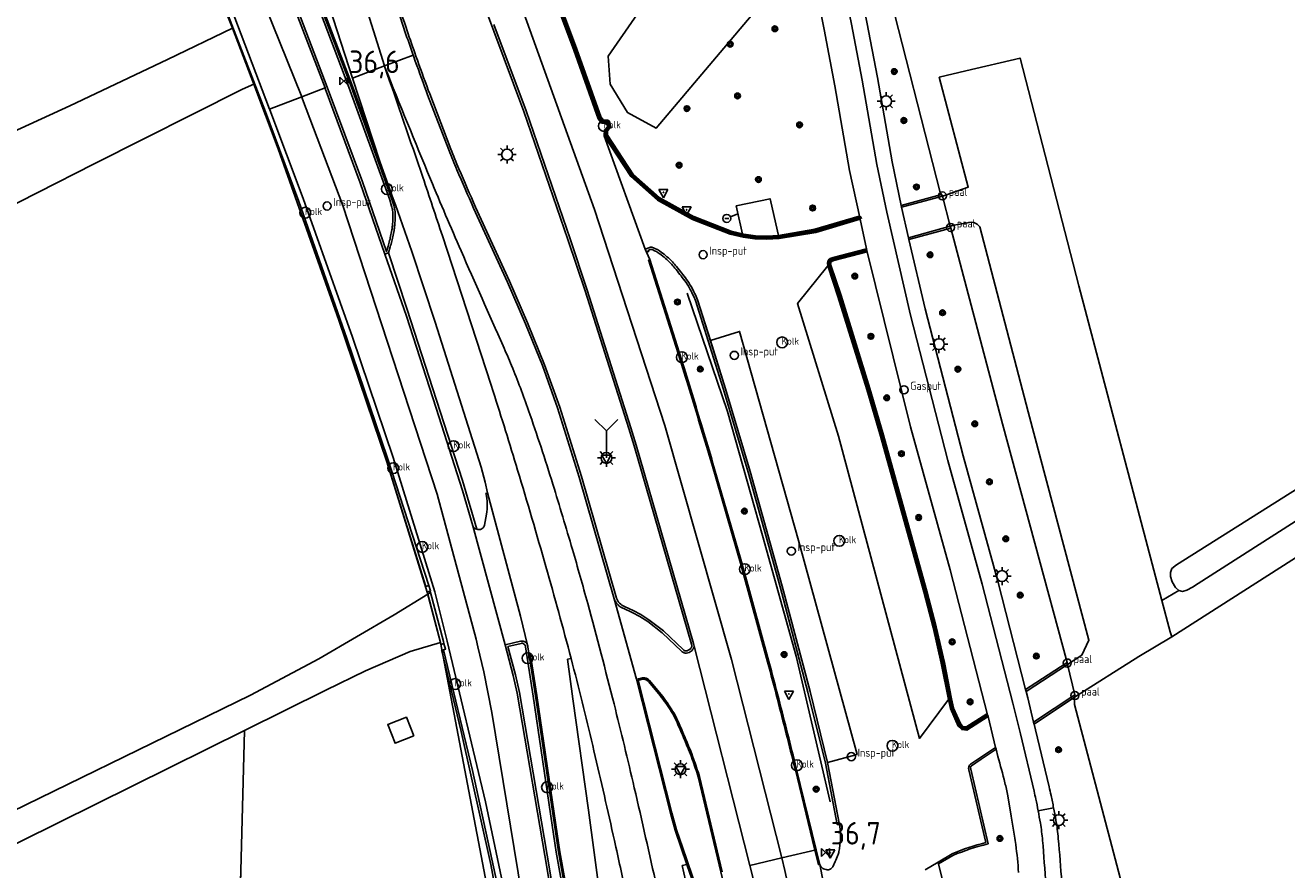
# Model space of a CAD drawing. Header units: metres. Extents: x 146197 to 147987, y 466000 to 467464.
# Tile 16 of 18: x 147715 to 147855, y 467226 to 467320. Entities that reach past the tile are written whole.
import ezdxf

# ---------------------------------------------------------------- set-up
doc = ezdxf.new("R2010")
doc.units = ezdxf.units.M
doc.header["$LTSCALE"] = 4
doc.layers.get('0').update_dxf_attribs({"linetype": 'CONTINUOUS'})
for name, color, linetype in [('G_BTD', 3, 'CONTINUOUS'), ('G_OTD', 32, 'CONTINUOUS'), ('G_OWG', 6, 'CONTINUOUS'), ('G_PND', 1, 'CONTINUOUS'), ('G_WGD', 7, 'CONTINUOUS'), ('G_WGI', 1, 'CONTINUOUS'), ('G_WTD', 5, 'CONTINUOUS'), ('LSHD', 3, 'CONTINUOUS'), ('LVGO', 3, 'CONTINUOUS'), ('LWGI', 7, 'CONTINUOUS'), ('PPALHM', 10, 'CONTINUOUS'), ('PVGO', 102, 'CONTINUOUS')]:
    doc.layers.add(name, color=color, linetype=linetype)
doc.layers.add('G_WGI_A1', color=1, linetype='CONTINUOUS', lineweight=70)
for name, color, linetype, true_color in [('PBRD', 7, 'CONTINUOUS', 0xbd2877), ('PPAL', 7, 'CONTINUOUS', 0xbd2877), ('PPUT', 7, 'CONTINUOUS', 0xbd2877)]:
    doc.layers.add(name, color=color, linetype=linetype, true_color=true_color)
doc.styles.add('ISO', font='ISO')
doc.linetypes.add('HAAG', pattern='A,0.25,-0.25,[151,BLOK.SHX,S=0.25,R=0,X=0,Y=0],-0.25,0.25', length=1)

# ---------------------------------------------------------------- blocks, each defined once
blk = doc.blocks.new('kolk')
at = {"color": 0}
blk.add_circle((0, 0), 0.6, dxfattribs=at)
at = {"color": 0, "linetype": 'Continuous', "style": 'ISO'}
blk.add_attdef('KOLK', (-0.04, -0.26), '', height=0.8, dxfattribs=at)
blk = doc.blocks.new('klok')
at = {"color": 0}
blk.add_circle((0, 0), 0.45, dxfattribs=at)
at = {"style": 'ISO'}
blk.add_attdef('KLOK', (0.7, 0), '', height=0.9, dxfattribs=at)
blk = doc.blocks.new('kilometerpaal')
at = {"color": 0}
for p, q in [((-0.44, 0.44), (0.44, -0.44)), ((-0.44, -0.44), (-0.44, 0.44)), ((0.44, 0.44), (-0.44, -0.44)), ((0.44, -0.44), (0.44, 0.44))]:
    blk.add_line(p, q, dxfattribs=at)
at = {"color": 0, "style": 'ISO'}
blk.add_attdef('KILOMETERPAAL', (0.59, 0.87), '', height=2.5, dxfattribs=at)
blk = doc.blocks.new('lichtmast')
at = {"color": 0}
for p, q in [((-0.6, 0), (-1, 0)), ((-0.71, 0.71), (-0.42, 0.42)), ((0, 0.6), (0, 1)), ((0.42, 0.42), (0.71, 0.71)), ((0.6, 0), (1, 0)), ((-0.42, -0.42), (-0.71, -0.71)), ((0, -0.6), (0, -1)), ((0.42, -0.42), (0.71, -0.71))]:
    blk.add_line(p, q, dxfattribs=at)
blk.add_circle((0, 0), 0.6, dxfattribs=at)
blk = doc.blocks.new('verkeersbord')
at = {"color": 0}
for p, q in [((0.5, 0.32), (-0.5, 0.32)), ((-0.5, 0.32), (0, -0.6)), ((0, -0.6), (0.5, 0.32))]:
    blk.add_line(p, q, dxfattribs=at)
blk = doc.blocks.new('wegwijzer')
at = {"color": 0}
for q in [(-0.424, 1.424), (0.424, 1.424), (0, 0)]:
    blk.add_line((0, 1), q, dxfattribs=at)
blk = doc.blocks.new('boom')
at = {"color": 0}
for radius in [0.315, 0.225, 0.135]:
    blk.add_circle((0, 0), radius, dxfattribs=at)
blk = doc.blocks.new('verkeersteller')
at = {"color": 0}
blk.add_circle((0, 0), 0.45, dxfattribs=at)
at = {"color": 0, "style": 'ISO'}
blk.add_attdef('VERKEERSTELLER', (0.7, 0), '', height=0.9, dxfattribs=at)
blk = doc.blocks.new('verkeersbord-pl')
at = {"linetype": 'Continuous'}
blk.add_circle((0, 0), 0.03, dxfattribs=at)
blk = doc.blocks.new('aanduidingsbord')
at = {"color": 0}
for p, q in [((-0.81, -0.33), (0, 0)), ((-1.45, -0.5), (-1.01, -0.5))]:
    blk.add_line(p, q, dxfattribs=at)
blk.add_circle((-1.23, -0.5), 0.45, dxfattribs=at)
blk = doc.blocks.new('afsl-gas')
at = {"color": 0}
blk.add_circle((0, 0), 0.45, dxfattribs=at)
at = {"color": 0, "style": 'ISO'}
blk.add_attdef('AFSL-GAS', (0.7, 0), '', height=0.9, dxfattribs=at)

msp = doc.modelspace()

# ---------------------------------------------------------------- linework, layer by layer
at = {"layer": 'G_BTD', "linetype": 'Continuous', "transparency": 33554687}
for points in [[(147810.855, 467324.123), (147816.728, 467301.154), (147816.876, 467300.925)], [(147817.901, 467297.21), (147823.627, 467275.544), (147830.799, 467249.098)], [(147841.294, 467255.98), (147843.169, 467257.066)]]:
    msp.add_lwpolyline(points, dxfattribs=at)
at = {"layer": 'G_OTD', "linetype": 'Continuous', "transparency": 33554687}
for points in [[(147717.965, 467368.166), (147718.089, 467367.879), (147718.396, 467368.016), (147718.671, 467367.401), (147718.387, 467367.274), (147728.65, 467343.419), (147737.145, 467322.458), (147738.33, 467319.323)], [(147760.081, 467257.62), (147755.509, 467271.713), (147751.003, 467284.986), (147745.659, 467300.137), (147741.963, 467310.089), (147737.191, 467322.507), (147730.563, 467339.222), (147722.682, 467358.032), (147718.34, 467368.237)], [(147841.294, 467255.98), (147832.084, 467290.792), (147825.586, 467316.016), (147819.576, 467314.601), (147816.639, 467313.909), (147819.839, 467301.732), (147817.453, 467300.874), (147816.989, 467300.748)], [(147740.672, 467313.124), (147743.37, 467305.984), (147750.095, 467287.019), (147755.428, 467271.333), (147759.758, 467257.519), (147760.081, 467257.62)], [(147817.851, 467297.403), (147818.233, 467297.509), (147820.217, 467297.853), (147820.475, 467297.822), (147820.835, 467297.65), (147821.114, 467297.335), (147826.477, 467276.866), (147833.211, 467251.577), (147832.442, 467249.929), (147830.85, 467248.892)], [(147842.415, 467251.936), (147880.98, 467276.564)], [(147760.081, 467257.62), (147760.269, 467257.017), (147759.892, 467256.9), (147759.956, 467256.66)], [(147841.294, 467255.98), (147842.212, 467252.51), (147842.415, 467251.936)], [(147842.415, 467251.936), (147838.758, 467249.756), (147831.636, 467245.255)], [(147761.713, 467250.517), (147761.928, 467250.579), (147761.748, 467251.202)], [(147831.621, 467244.432), (147831.636, 467245.255)], [(147831.641, 467245.51), (147831.636, 467245.255)], [(147841.876, 467205.512), (147831.621, 467244.432)], [(147739.661, 467241.581), (147738.783, 467207.701), (147737.328, 467159.037), (147706.901, 467143.829), (147692.191, 467136.452), (147667.213, 467123.954), (147649.136, 467115), (147626.585, 467103.695), (147608.963, 467094.625)]]:
    msp.add_lwpolyline(points, dxfattribs=at)
at = {"layer": 'G_OWG', "linetype": 'Continuous', "transparency": 33554687}
for points in [[(147795.858, 467329.012), (147797.414, 467322.657), (147785.258, 467308.255), (147782.078, 467309.99), (147780.166, 467313.152), (147779.937, 467316.242), (147786.466, 467325.644), (147785.887, 467327.246), (147790.547, 467337.248), (147793.366, 467339.607), (147795.713, 467338.89), (147795.858, 467329.012)], [(147794.911, 467296.187), (147794.132, 467299.652), (147797.89, 467300.444), (147798.883, 467296.049)], [(147755.214, 467294.305), (147755.592, 467294.45)], [(147759.956, 467256.66), (147760.272, 467256.853), (147761.711, 467251.406)], [(147761.363, 467251.305), (147761.415, 467251.106), (147761.748, 467251.202)], [(147774.327, 467167.703), (147774.114, 467167.596), (147774.292, 467173.534), (147773.768, 467181.116), (147772.406, 467194.447), (147770.044, 467210.016), (147766.952, 467226.744), (147763.65, 467241.443), (147761.511, 467250.391), (147761.496, 467250.454), (147761.713, 467250.517)], [(147761.748, 467251.202), (147761.711, 467251.406)], [(147774.327, 467167.703), (147774.583, 467171.823), (147774.4, 467177.149), (147772.344, 467196.886), (147770.178, 467210.342), (147768.299, 467221.569), (147764.899, 467237.148), (147761.713, 467250.517)]]:
    msp.add_lwpolyline(points, dxfattribs=at)
at = {"layer": 'G_PND', "linetype": 'Continuous', "transparency": 33554687}
msp.add_lwpolyline([(147758.405, 467240.967), (147757.599, 467243.042), (147755.524, 467242.236), (147756.33, 467240.161), (147758.405, 467240.967)], dxfattribs=at)
at = {"layer": 'G_WGD', "linetype": 'Continuous', "transparency": 33554687}
for points in [[(147755.163, 467315.153), (147747.589, 467339.275), (147743.199, 467350.539), (147736.21, 467366.519), (147717.818, 467407.791)], [(147718.72, 467368.399), (147723.338, 467358.379), (147731.012, 467339.712), (147737.763, 467322.677), (147742.438, 467310.358)], [(147748.58, 467312.719), (147743.842, 467325.142), (147736.348, 467343.299), (147730.386, 467356.958), (147726.455, 467365.951)], [(147745.996, 467311.726), (147740.344, 467325.753), (147735.126, 467338.443), (147730.53, 467350.291), (147729.901, 467351.168), (147727.924, 467355.215)], [(147738.795, 467351.256), (147739.602, 467349.221), (147746.957, 467328.19), (147751.631, 467313.816)], [(147736.405, 467350.209), (147739.914, 467341.987), (147742.589, 467335.542), (147747.184, 467324.083), (147747.897, 467322.237), (147751.17, 467313.641), (147751.461, 467312.878), (147755.994, 467300.401)], [(147807.821, 467298.369), (147806.691, 467303.59), (147805.064, 467312.941), (147803.877, 467319.193), (147802.074, 467328.178), (147801.64, 467330.022)], [(147805.031, 467328.9), (147806.9, 467319.764), (147808.09, 467313.587), (147809.723, 467304.237), (147810.817, 467298.963), (147813.435, 467287.545), (147817.601, 467271.473), (147821.379, 467257.782), (147824.788, 467244.605), (147825.645, 467241.189), (147827.144, 467234.865)], [(147806.745, 467329.293), (147808.614, 467319.998), (147809.785, 467313.861), (147811.426, 467304.522), (147812.41, 467299.714)], [(147779.519, 467307.425), (147779.538, 467308.08), (147779.886, 467308.458), (147779.793, 467308.803), (147779.223, 467308.826), (147778.848, 467309.296), (147776.137, 467316.907), (147774.097, 467322.319)], [(147799.181, 467227.454), (147793.618, 467249.43), (147786.245, 467275.351), (147778.448, 467299.265), (147770.619, 467321.003)], [(147738.33, 467319.323), (147731.115, 467315.852), (147720.315, 467310.723), (147710.356, 467306.202)], [(147738.33, 467319.323), (147740.672, 467313.124)], [(147789.411, 467251.2), (147783.066, 467273.172), (147782.472, 467275.077), (147777.625, 467290.315), (147775.723, 467296.004), (147770.845, 467310.202), (147767.276, 467319.737)], [(147755.163, 467315.153), (147758.342, 467316.356)], [(147758.342, 467316.356), (147758.409, 467316.166)], [(147751.631, 467313.816), (147755.163, 467315.153)], [(147755.205, 467315.018), (147755.163, 467315.153)], [(147740.672, 467313.124), (147739.442, 467312.576), (147722.98, 467304.307), (147710.489, 467297.965)], [(147755.994, 467300.401), (147754.632, 467304.589), (147751.631, 467313.816)], [(147745.996, 467311.726), (147742.438, 467310.358)], [(147748.58, 467312.719), (147745.996, 467311.726)], [(147745.996, 467311.726), (147746.091, 467311.489), (147750.556, 467299.692), (147761.002, 467267.752), (147765.329, 467251.699), (147765.498, 467250.817), (147766.173, 467248.056), (147767.076, 467243.569), (147770.799, 467220.872)], [(147755.214, 467294.305), (147752.476, 467302.222), (147748.599, 467312.668), (147748.58, 467312.719)], [(147759.78, 467312.393), (147759.939, 467311.972), (147762.299, 467305.85)], [(147742.438, 467310.358), (147742.46, 467310.3), (147746.148, 467300.489), (147751.607, 467285.135), (147756.122, 467271.807), (147760.736, 467256.927), (147762.126, 467251.45), (147766.356, 467233.685), (147768.857, 467221.747), (147769.085, 467220.475)], [(147779.519, 467307.425), (147784.051, 467294.882)], [(147779.519, 467307.425), (147782.473, 467302.897)], [(147782.473, 467302.897), (147785.412, 467300.295)], [(147756.198, 467299.687), (147755.994, 467300.401)], [(147812.45, 467299.518), (147816.989, 467300.748)], [(147817.851, 467297.403), (147816.989, 467300.748)], [(147756.198, 467299.687), (147756.372, 467299.765), (147758.191, 467294.595), (147760.778, 467286.797), (147765.878, 467270.728), (147766.306, 467269.073), (147766.563, 467267.868)], [(147765.036, 467299.416), (147768.784, 467291.207), (147770.789, 467286.601), (147772.66, 467281.98), (147774.342, 467277.291), (147776.737, 467269.616), (147780.626, 467256.153)], [(147785.412, 467300.295), (147789.308, 467298.147)], [(147812.41, 467299.714), (147812.45, 467299.518)], [(147812.45, 467299.518), (147813.228, 467296.122)], [(147756.34, 467298.111), (147756.344, 467298.279), (147756.34, 467298.895)], [(147789.308, 467298.147), (147793.47, 467296.518)], [(147802.941, 467296.724), (147807.863, 467298.173)], [(147807.863, 467298.173), (147807.821, 467298.369)], [(147807.863, 467298.173), (147808.56, 467294.909)], [(147756.055, 467296.068), (147756.226, 467296.948), (147756.25, 467297.097)], [(147761.575, 467296.348), (147766.945, 467279.918), (147767.208, 467279.105)], [(147794.911, 467296.187), (147793.47, 467296.518)], [(147794.911, 467296.187), (147796.207, 467296.006), (147797.488, 467295.964), (147798.883, 467296.049)], [(147798.883, 467296.049), (147802.941, 467296.724)], [(147817.851, 467297.403), (147813.228, 467296.122)], [(147755.592, 467294.45), (147755.793, 467295.136)], [(147784.051, 467294.882), (147784.439, 467295.026)], [(147784.051, 467294.882), (147784.201, 467294.536)], [(147784.792, 467295.078), (147784.861, 467295.057), (147784.981, 467295.014)], [(147808.56, 467294.909), (147804.864, 467293.943)], [(147808.56, 467294.909), (147808.608, 467294.715)], [(147813.273, 467295.927), (147813.228, 467296.122)], [(147826.202, 467246.103), (147823.128, 467258.122), (147819.286, 467271.98), (147815.06, 467288.243), (147813.273, 467295.927)], [(147764.958, 467264.214), (147763.817, 467268.161), (147760.897, 467277.267), (147757.589, 467287.438), (147755.214, 467294.305)], [(147755.592, 467294.45), (147757.632, 467288.307), (147763.802, 467269.262), (147765.407, 467263.863)], [(147788.064, 467282.662), (147784.558, 467293.739), (147784.201, 467294.536)], [(147804.864, 467293.943), (147804.555, 467293.842), (147804.333, 467293.635), (147804.24, 467293.303), (147804.278, 467293.023)], [(147821.997, 467243.31), (147817.827, 467259.367), (147813.437, 467275.199), (147808.608, 467294.715)], [(147804.278, 467293.023), (147800.944, 467288.843), (147805.483, 467274.155), (147814.461, 467240.69), (147817.643, 467245.017)], [(147804.278, 467293.023), (147805.414, 467289.621), (147808.606, 467279.346), (147810.044, 467274.42), (147814.924, 467256.906), (147815.951, 467252.971), (147816.858, 467249.007), (147817.643, 467245.017)], [(147791.275, 467284.757), (147789.858, 467289.268)], [(147804.265, 467238.023), (147807.536, 467238.91), (147801.038, 467262.599), (147794.513, 467285.764), (147791.275, 467284.757)], [(147792.958, 467279.398), (147791.275, 467284.757)], [(147804.265, 467238.023), (147802.326, 467245.893), (147799.237, 467257.556), (147795.691, 467270.239), (147792.958, 467279.398)], [(147797.753, 467249.219), (147794.99, 467259.339), (147794.921, 467259.587), (147794.841, 467259.866), (147791.564, 467271.143)], [(147766.563, 467267.868), (147766.389, 467267.817)], [(147771.024, 467251.017), (147770.246, 467254.219), (147766.563, 467267.868)], [(147766.478, 467265.509), (147766.251, 467264.287)], [(147768.53, 467251.068), (147764.958, 467264.214)], [(147759.956, 467256.66), (147756.239, 467254.389), (147747.889, 467249.515), (147740.32, 467245.497), (147707.607, 467229.546)], [(147761.363, 467251.305), (147759.956, 467256.66)], [(147780.626, 467256.153), (147783.094, 467247.243)], [(147781.678, 467255.069), (147782.596, 467254.626), (147783.453, 467254.18), (147784.328, 467253.623), (147785.919, 467252.398), (147788.074, 467250.343)], [(147768.53, 467251.068), (147770.234, 467251.448)], [(147739.661, 467241.581), (147748.675, 467246.047), (147753.048, 467248.169), (147758.021, 467250.332), (147761.363, 467251.305)], [(147773.926, 467221.597), (147773.221, 467225.984), (147769.862, 467245.718), (147769.44, 467247.673), (147768.53, 467251.068)], [(147775.541, 467221.972), (147774.429, 467228.121), (147773.993, 467231.112), (147771.891, 467245.412), (147771.199, 467249.907), (147771.055, 467250.843)], [(147789.467, 467250.89), (147795.64, 467226.633)], [(147775.838, 467249.551), (147775.444, 467249.479)], [(147779.117, 467222.801), (147777.77, 467232.763), (147776.02, 467245.064), (147775.444, 467249.479)], [(147775.838, 467249.551), (147776.002, 467248.926)], [(147830.85, 467248.892), (147826.254, 467245.899)], [(147830.85, 467248.892), (147831.641, 467245.51)], [(147783.446, 467247.333), (147783.094, 467247.243)], [(147783.094, 467247.243), (147786.861, 467232.432), (147787.39, 467230.518), (147788.033, 467228.588), (147788.664, 467226.747)], [(147785.826, 467245.549), (147784.53, 467247.099)], [(147826.254, 467245.899), (147826.202, 467246.103)], [(147827.093, 467242.499), (147826.437, 467245.185), (147826.254, 467245.899)], [(147817.643, 467245.017), (147817.892, 467243.992)], [(147827.093, 467242.499), (147831.641, 467245.51)], [(147817.892, 467243.992), (147818.745, 467242.067)], [(147818.745, 467242.067), (147819.131, 467241.673), (147819.693, 467241.611), (147822.05, 467243.106)], [(147822.05, 467243.106), (147821.997, 467243.31)], [(147822.875, 467239.693), (147822.05, 467243.106)], [(147827.093, 467242.499), (147827.147, 467242.278)], [(147828.808, 467235.344), (147827.301, 467241.648), (147827.147, 467242.278)], [(147739.661, 467241.581), (147714.899, 467229.312), (147712.449, 467228.132)], [(147820.1, 467237.839), (147822.875, 467239.693)], [(147822.875, 467239.693), (147822.926, 467239.487)], [(147822.926, 467239.487), (147823.127, 467238.674)], [(147805.582, 467231.124), (147804.265, 467238.023)], [(147792.594, 467225.927), (147790.066, 467236.49)], [(147803.01, 467228.342), (147800.796, 467237.41)], [(147821.797, 467229.165), (147819.929, 467237.22)], [(147824.219, 467234.325), (147824.604, 467232.093)], [(147824.604, 467232.093), (147824.98, 467229.86)], [(147827.595, 467232.66), (147829.308, 467232.998)], [(147799.181, 467227.454), (147803.01, 467228.342)], [(147803.401, 467226.74), (147803.01, 467228.342)], [(147816.51, 467227.006), (147818.058, 467227.926)], [(147788.664, 467226.747), (147788.153, 467226.603)], [(147788.517, 467224.982), (147788.153, 467226.603)], [(147788.664, 467226.747), (147789.213, 467225.143)], [(147795.64, 467226.633), (147799.181, 467227.454)], [(147795.64, 467226.633), (147796.049, 467225.023), (147800.966, 467201.743), (147802.832, 467191.247)], [(147808.055, 467182.165), (147804.904, 467200.943), (147799.529, 467226.08), (147799.181, 467227.454)], [(147811.63, 467184.766), (147803.401, 467226.74)], [(147805.1, 467227.054), (147804.827, 467226.467)], [(147815.063, 467226.146), (147816.51, 467227.006)], [(147816.51, 467227.006), (147816.559, 467226.802)], [(147817.129, 467224.397), (147816.559, 467226.802)]]:
    msp.add_lwpolyline(points, dxfattribs=at)
for points in [[(147756.232, 467322.667, 0.0045671), (147757.435, 467318.98)], [(147757.435, 467318.98, 0.0041263), (147758.342, 467316.356)], [(147758.409, 467316.166, 0.0030008), (147759.78, 467312.393)], [(147755.205, 467315.018, -0.001719), (147759.404, 467302.845)], [(147760.265, 467302.612, -0.0032154), (147755.205, 467315.018)], [(147762.299, 467305.85, 0.0083151), (147763.189, 467303.656)], [(147763.189, 467303.656, 0.0044572), (147765.036, 467299.416)], [(147759.404, 467302.845, -0.0032315), (147761.575, 467296.348)], [(147763.654, 467294.674, -0.0050056), (147760.265, 467302.612)], [(147756.313, 467299.18, 0.0219111), (147756.198, 467299.687)], [(147756.34, 467298.895, 0.0385826), (147756.313, 467299.18)], [(147756.3, 467297.533, 0.0068874), (147756.34, 467298.111)], [(147756.25, 467297.097, 0.0090552), (147756.3, 467297.533)], [(147755.793, 467295.136, 0.0095379), (147755.977, 467295.741)], [(147755.977, 467295.741, 0.018051), (147756.055, 467296.068)], [(147784.439, 467295.026, -0.0737875), (147784.636, 467295.087)], [(147784.636, 467295.087, -0.0973479), (147784.792, 467295.078)], [(147784.981, 467295.014, -0.0689165), (147785.821, 467294.552)], [(147768.301, 467284.165, -0.0014219), (147763.654, 467294.674)], [(147785.821, 467294.552, -0.0397622), (147787.061, 467293.461)], [(147787.061, 467293.461, -0.0228002), (147787.529, 467292.932)], [(147787.529, 467292.932, -0.0088746), (147788.635, 467291.514)], [(147788.635, 467291.514, -0.0370436), (147789.169, 467290.683)], [(147789.169, 467290.683, -0.0230545), (147789.858, 467289.268)], [(147768.301, 467284.165, -0.0071144), (147769.24, 467281.977)], [(147790.408, 467275.031, 0.0015473), (147788.064, 467282.662)], [(147771.131, 467277.004, 0.01401), (147769.24, 467281.977)], [(147767.208, 467279.105, -0.004438), (147769.914, 467270.403)], [(147773.817, 467268.837, 0.0086459), (147771.131, 467277.004)], [(147791.564, 467271.143, 0.0031168), (147790.408, 467275.031)], [(147769.914, 467270.403, -0.0036392), (147773.051, 467259.72)], [(147775.991, 467261.617, 0.0039381), (147773.817, 467268.837)], [(147766.389, 467267.817, -0.1044647), (147766.478, 467265.509)], [(147764.958, 467264.214, 0.2859305), (147765.407, 467263.863)], [(147766.111, 467264.032, -0.0559927), (147765.977, 467263.928)], [(147766.188, 467264.133, -0.0772557), (147766.111, 467264.032)], [(147766.251, 467264.287, -0.0571894), (147766.188, 467264.133)], [(147765.632, 467263.814, -0.0804915), (147765.407, 467263.863)], [(147765.803, 467263.841, -0.1075629), (147765.632, 467263.814)], [(147765.977, 467263.928, -0.0459831), (147765.803, 467263.841)], [(147777.68, 467255.628, 0.0047908), (147775.991, 467261.617)], [(147773.051, 467259.72, -0.0054671), (147775.838, 467249.551)], [(147780.626, 467256.153, 0.0527435), (147780.795, 467255.792)], [(147780.795, 467255.792, 0.0536678), (147781.042, 467255.479)], [(147780.598, 467244.507, 0.0043609), (147777.68, 467255.628)], [(147781.042, 467255.479, 0.0557517), (147781.338, 467255.239)], [(147781.338, 467255.239, 0.0541179), (147781.678, 467255.069)], [(147770.418, 467251.479, 0.0704829), (147770.234, 467251.448)], [(147770.546, 467251.457, 0.0936685), (147770.418, 467251.479)], [(147770.697, 467251.389, 0.0294635), (147770.546, 467251.457)], [(147770.784, 467251.333, 0.0482023), (147770.697, 467251.389)], [(147770.864, 467251.259, 0.0394124), (147770.784, 467251.333)], [(147770.971, 467251.126, 0.0247102), (147770.864, 467251.259)], [(147771.024, 467251.017, 0.0996603), (147770.971, 467251.126)], [(147771.055, 467250.843, 0.0632583), (147771.024, 467251.017)], [(147788.074, 467250.343, 0.0947864), (147788.362, 467250.158)], [(147788.362, 467250.158, 0.1322819), (147788.611, 467250.131)], [(147788.611, 467250.131, 0.0567443), (147788.912, 467250.214)], [(147788.912, 467250.214, 0.0673343), (147789.13, 467250.341)], [(147789.13, 467250.341, 0.0497756), (147789.274, 467250.479)], [(147789.274, 467250.479, 0.0452608), (147789.402, 467250.659)], [(147789.402, 467250.659, 0.1264905), (147789.467, 467250.89)], [(147789.467, 467250.89, 0.0971022), (147789.411, 467251.2)], [(147776.002, 467248.926, -0.0065099), (147778.378, 467239.306)], [(147798.848, 467245.09, 0.0036942), (147797.753, 467249.219)], [(147784.53, 467247.099, 0.3212005), (147783.446, 467247.333)], [(147782.846, 467235.225, 0.0052362), (147780.598, 467244.507)], [(147787.094, 467243.727, 0.0207415), (147785.826, 467245.549)], [(147800.796, 467237.41, 0.001961), (147798.848, 467245.09)], [(147787.646, 467242.692, 0.0385136), (147787.094, 467243.727)], [(147788.307, 467241.16, 0.0021258), (147787.646, 467242.692)], [(147788.988, 467239.538, 0.0020125), (147788.307, 467241.16)], [(147778.378, 467239.306, -0.002397), (147780.645, 467229.371)], [(147788.988, 467239.538, -0.0137589), (147789.409, 467238.442)], [(147790.066, 467236.49, 0.007522), (147789.409, 467238.442)], [(147819.929, 467237.22, -0.3681977), (147820.1, 467237.839)], [(147823.127, 467238.674, -0.0091569), (147823.908, 467235.789)], [(147785.335, 467224.243, 0.0021566), (147782.846, 467235.225)], [(147823.908, 467235.789, -0.0182017), (147824.219, 467234.325)], [(147827.144, 467234.865, -0.003252), (147827.333, 467233.983)], [(147829.024, 467234.375, 0.0041517), (147828.808, 467235.344)], [(147827.333, 467233.983, -0.0048653), (147827.595, 467232.66)], [(147829.308, 467232.998, 0.0044265), (147829.024, 467234.375)], [(147827.595, 467232.66, -0.005304), (147827.838, 467231.316)], [(147829.56, 467231.65, 0.0045687), (147829.308, 467232.998)], [(147805.582, 467231.124, -0.0257022), (147805.701, 467230.176)], [(147827.838, 467231.316, -0.0219432), (147828.08, 467229.398)], [(147829.828, 467229.6, 0.0230214), (147829.56, 467231.65)], [(147780.645, 467229.371, -0.0011144), (147781.949, 467223.458)], [(147805.695, 467229.572, -0.0084189), (147805.608, 467228.776)], [(147805.701, 467230.176, -0.0397985), (147805.695, 467229.572)], [(147818.058, 467227.926, -0.0330783), (147821.797, 467229.165)], [(147825.114, 467228.943, 0.0098975), (147824.98, 467229.86)], [(147828.08, 467229.398, -0.0020228), (147828.462, 467224.484)], [(147830.217, 467224.779, 0.0018714), (147829.828, 467229.6)], [(147805.404, 467227.75, -0.026989), (147805.1, 467227.054)], [(147805.516, 467228.162, -0.0476613), (147805.404, 467227.75)], [(147805.608, 467228.776, -0.0109902), (147805.516, 467228.162)], [(147825.426, 467225.828, 0.0128091), (147825.114, 467228.943)], [(147803.573, 467226.438, -0.09211), (147803.401, 467226.74)], [(147803.808, 467226.258, -0.1075088), (147803.573, 467226.438)], [(147804.827, 467226.467, -0.0927686), (147804.604, 467226.247)], [(147804.097, 467226.166, -0.0655611), (147803.808, 467226.258)], [(147804.097, 467226.166, 0.0714615), (147804.365, 467226.159)], [(147804.604, 467226.247, -0.1153807), (147804.365, 467226.159)]]:
    msp.add_lwpolyline(points, format="xyb", dxfattribs=at)
at = {"layer": 'G_WGI', "linetype": 'Continuous', "transparency": 33554687}
for points in [[(147739.463, 467384.951), (147747.677, 467366.643), (147751.287, 467358.406), (147755.677, 467348.299), (147758.717, 467340.909), (147762.087, 467332.563), (147763.945, 467327.924), (147770.61, 467310.118), (147775.486, 467295.924), (147777.387, 467290.237), (147782.234, 467275.002), (147782.827, 467273.1), (147789.174, 467251.118)], [(147755.554, 467295.21), (147755.376, 467294.602), (147752.711, 467302.306), (147748.814, 467312.807), (147744.074, 467325.234), (147736.578, 467343.397), (147730.615, 467357.058), (147726.667, 467366.091)], [(147729.083, 467365.706), (147729.383, 467365.086), (147731.228, 467361.257), (147736.175, 467350.111), (147739.684, 467341.89), (147742.358, 467335.448), (147746.951, 467323.991), (147747.664, 467322.147), (147751.227, 467312.791), (147755.756, 467300.324), (147755.957, 467299.62)], [(147762.532, 467305.94), (147760.172, 467312.061), (147760.014, 467312.48)], [(147812.41, 467299.714), (147815.676, 467300.6), (147816.876, 467300.925)], [(147816.989, 467300.748), (147816.876, 467300.925)], [(147780.865, 467256.228), (147776.976, 467269.688), (147774.579, 467277.37), (147772.894, 467282.069), (147771.02, 467286.698), (147769.012, 467291.309), (147765.264, 467299.519)], [(147756.09, 467298.891), (147756.094, 467298.279), (147756.09, 467298.124)], [(147756.002, 467297.131), (147755.98, 467296.995), (147755.81, 467296.117)], [(147817.901, 467297.21), (147813.273, 467295.927)], [(147817.851, 467297.403), (147817.901, 467297.21)], [(147784.201, 467294.536), (147784.422, 467294.604), (147784.366, 467294.733), (147784.541, 467294.798)], [(147784.728, 467294.836), (147784.781, 467294.82), (147784.892, 467294.78)], [(147805.582, 467231.124), (147805.324, 467231.144), (147804.021, 467237.97), (147802.084, 467245.831), (147798.996, 467257.49), (147795.451, 467270.17), (147792.719, 467279.325), (147791.838, 467282.129), (147789.623, 467289.181)], [(147792.958, 467279.398), (147789.858, 467289.268)], [(147788.247, 467250.524), (147786.082, 467252.588), (147784.472, 467253.828), (147783.578, 467254.397), (147782.708, 467254.85), (147781.776, 467255.299)], [(147782.752, 467168.01), (147779.591, 467187.55), (147776.313, 467208.315), (147773.468, 467226.025), (147770.108, 467245.765), (147769.683, 467247.732), (147768.839, 467250.881), (147770.3, 467251.207)], [(147770.582, 467251.167), (147770.63, 467251.136), (147770.678, 467251.091)], [(147770.806, 467250.818), (147771.644, 467245.375), (147773.746, 467231.076), (147774.182, 467228.081), (147775.695, 467219.714), (147778.454, 467207.001), (147779.772, 467200.668), (147780.928, 467194.773), (147782.926, 467184.473), (147783.468, 467181.511), (147784.872, 467173.65), (147785.262, 467171.076), (147785.413, 467170.232)], [(147830.799, 467249.098), (147827.33, 467246.838), (147826.202, 467246.103)], [(147830.799, 467249.098), (147830.85, 467248.892)], [(147801.239, 467178.737), (147800.438, 467182.329), (147797.27, 467199.049), (147796.319, 467203.977), (147795.861, 467205.923), (147795.29, 467207.868), (147788.175, 467228.636), (147787.534, 467230.562), (147787.006, 467232.47), (147783.276, 467247.135), (147783.495, 467247.191)], [(147784.417, 467247), (147785.709, 467245.456)], [(147827.147, 467242.278), (147831.636, 467245.255)], [(147822.926, 467239.487), (147821.284, 467238.389), (147820.212, 467237.673)], [(147804.836, 467180.824), (147804.526, 467182.647), (147803.661, 467187.297), (147803.207, 467189.278), (147802.688, 467191.204), (147800.528, 467197.876), (147797.728, 467206.394), (147795.592, 467213.093), (147795.031, 467215.004), (147794.589, 467216.95), (147789.921, 467236.45)], [(147822.036, 467229.02), (147820.118, 467237.288)], [(147816.559, 467226.802), (147818.148, 467227.746)]]:
    msp.add_lwpolyline(points, dxfattribs=at)
for points in [[(147757.672, 467319.06, -0.0045781), (147756.47, 467322.742)], [(147758.645, 467316.249, -0.0042643), (147757.672, 467319.06)], [(147760.014, 467312.48, -0.0031323), (147758.645, 467316.249)], [(147763.419, 467303.753, -0.0082568), (147762.532, 467305.94)], [(147765.264, 467299.519, -0.0042903), (147763.419, 467303.753)], [(147755.957, 467299.62, -0.0217934), (147756.067, 467299.136)], [(147756.067, 467299.136, -0.0383237), (147756.09, 467298.891)], [(147756.09, 467298.124, -0.010862), (147756.05, 467297.555)], [(147756.05, 467297.555, -0.0139719), (147756.002, 467297.131)], [(147755.736, 467295.809, -0.0114923), (147755.554, 467295.21)], [(147755.81, 467296.117, -0.0198924), (147755.736, 467295.809)], [(147784.541, 467294.798, -0.0803008), (147784.673, 467294.839)], [(147784.673, 467294.839, -0.1231056), (147784.728, 467294.836)], [(147784.892, 467294.78, -0.0699043), (147785.671, 467294.351)], [(147785.671, 467294.351, -0.0405162), (147786.881, 467293.287)], [(147786.881, 467293.287, -0.0225689), (147787.335, 467292.775)], [(147787.335, 467292.775, -0.0087713), (147788.435, 467291.364)], [(147788.435, 467291.364, -0.0363783), (147788.95, 467290.564)], [(147788.95, 467290.564, -0.0224222), (147789.623, 467289.181)], [(147781.776, 467255.299, -0.22722), (147780.865, 467256.228)], [(147770.3, 467251.207, -0.0689589), (147770.425, 467251.229)], [(147770.425, 467251.229, -0.1101843), (147770.457, 467251.223)], [(147770.457, 467251.223, -0.0310664), (147770.582, 467251.167)], [(147770.678, 467251.091, -0.0282349), (147770.768, 467250.98)], [(147770.768, 467250.98, -0.0722701), (147770.785, 467250.946)], [(147770.785, 467250.946, -0.058274), (147770.806, 467250.818)], [(147788.454, 467250.391, -0.0979308), (147788.247, 467250.524)], [(147788.572, 467250.378, -0.1313), (147788.454, 467250.391)], [(147788.818, 467250.446, -0.0570464), (147788.572, 467250.378)], [(147788.975, 467250.537, -0.070303), (147788.818, 467250.446)], [(147789.084, 467250.642, -0.0474743), (147788.975, 467250.537)], [(147789.186, 467250.786, -0.0474019), (147789.084, 467250.642)], [(147789.174, 467251.118, -0.1052903), (147789.217, 467250.895)], [(147789.217, 467250.895, -0.1345737), (147789.186, 467250.786)], [(147783.495, 467247.191, -0.3238782), (147784.417, 467247)], [(147785.709, 467245.456, -0.0200323), (147786.968, 467243.647)], [(147786.968, 467243.647, -0.0384099), (147787.509, 467242.632)], [(147787.509, 467242.632, -0.0019658), (147788.169, 467241.101)], [(147788.169, 467241.101, -0.0022677), (147788.849, 467239.481)], [(147788.849, 467239.481, -0.0137274), (147789.267, 467238.392)], [(147789.267, 467238.392, -0.0077208), (147789.921, 467236.45)], [(147820.118, 467237.288, -0.3849347), (147820.212, 467237.673)], [(147818.148, 467227.746, -0.0347764), (147822.036, 467229.02)]]:
    msp.add_lwpolyline(points, format="xyb", dxfattribs=at)
at = {"layer": 'G_WGI_A1', "linetype": 'Continuous', "lineweight": 70, "transparency": 33554687}
for points in [[(147776.325, 467316.976), (147774.284, 467322.389), (147774.273, 467322.419), (147769.537, 467334.789)], [(147789.393, 467298.328), (147785.528, 467300.459), (147782.626, 467303.029), (147779.721, 467307.482), (147779.736, 467308), (147780.108, 467308.404), (147779.948, 467308.997), (147779.322, 467309.022), (147779.025, 467309.395), (147776.325, 467316.976)], [(147807.863, 467298.173), (147807.807, 467298.365), (147802.896, 467296.919), (147798.861, 467296.248), (147797.485, 467296.164), (147796.224, 467296.206), (147794.947, 467296.384), (147793.529, 467296.71), (147789.393, 467298.328)], [(147821.997, 467243.31), (147819.645, 467241.817), (147819.224, 467241.864), (147818.913, 467242.181), (147818.082, 467244.057), (147817.839, 467245.056), (147817.054, 467249.049), (147816.145, 467253.019), (147815.117, 467256.958), (147810.236, 467274.475), (147808.798, 467279.404), (147805.604, 467289.682), (147804.474, 467293.068), (147804.444, 467293.289), (147804.51, 467293.527), (147804.659, 467293.666), (147804.92, 467293.751), (147808.608, 467294.715)]]:
    msp.add_lwpolyline(points, dxfattribs=at)
at = {"layer": 'G_WTD', "linetype": 'Continuous', "transparency": 33554687}
for points in [[(147843.169, 467257.066), (147842.801, 467257.385), (147842.437, 467258.04), (147842.242, 467258.63), (147842.239, 467259.075), (147842.405, 467259.507), (147842.904, 467259.903), (147876.621, 467281.128), (147877.315, 467281.522), (147877.789, 467281.655), (147877.807, 467281.649)], [(147878.88, 467279.895), (147878.818, 467279.62), (147878.481, 467279.096), (147877.286, 467278.24), (147845.336, 467257.856), (147844.699, 467257.436), (147844.077, 467257.101), (147843.57, 467256.976), (147843.169, 467257.066)]]:
    msp.add_lwpolyline(points, dxfattribs=at)
at = {"layer": 'LSHD', "linetype": 'Continuous', "lineweight": -3, "transparency": 33554687}
for points in [[(147701.666, 467404.388), (147710.345, 467384.956), (147715.755, 467373.151), (147717.965, 467368.166), (147728.65, 467343.419), (147738.33, 467319.323), (147740.672, 467313.124), (147743.37, 467305.984), (147750.095, 467287.019), (147755.428, 467271.333), (147759.892, 467256.9), (147761.363, 467251.305), (147769.451, 467208.888), (147774.292, 467173.534), (147737.328, 467159.037)], [(147739.262, 467226.18), (147738.783, 467207.701), (147737.328, 467159.037), (147706.901, 467143.829), (147692.191, 467136.452), (147667.213, 467123.954), (147649.136, 467115), (147626.585, 467103.695), (147608.963, 467094.625)]]:
    msp.add_lwpolyline(points, dxfattribs=at)
at = {"layer": 'LVGO', "linetype": 'HAAG', "transparency": 33554687}
for points in [[(147817.901, 467297.21), (147823.627, 467275.544), (147830.799, 467249.098)], [(147788.72, 467290.007), (147793.166, 467276.904), (147797.056, 467263.175), (147800.774, 467249.794), (147804.543, 467233.665)]]:
    msp.add_lwpolyline(points, dxfattribs=at)
at = {"layer": 'LWGI', "transparency": 33554687}
for points in [[(147751.311, 467313.695), (147748.037, 467322.291), (147747.324, 467324.138), (147742.728, 467335.599), (147740.052, 467342.045), (147736.542, 467350.269)], [(147754.632, 467304.589), (147751.602, 467312.93), (147751.311, 467313.695)], [(147756.372, 467299.765), (147756.137, 467300.447), (147754.632, 467304.589)], [(147784.558, 467293.739), (147784.412, 467293.699)], [(147784.412, 467293.699), (147784.418, 467293.686)], [(147784.418, 467293.686), (147787.921, 467282.617)], [(147791.42, 467271.101), (147794.697, 467259.825)], [(147794.697, 467259.825), (147794.845, 467259.3)], [(147794.845, 467259.3), (147797.608, 467249.18)], [(147771.199, 467249.907), (147771.349, 467249.92), (147772.039, 467245.434), (147774.141, 467231.134), (147774.577, 467228.145), (147775.687, 467222.006)], [(147800.65, 467237.374), (147802.864, 467228.308)], [(147802.864, 467228.308), (147803.257, 467226.698)], [(147803.257, 467226.698), (147803.401, 467226.74)]]:
    msp.add_lwpolyline(points, dxfattribs=at)
for points in [[(147787.921, 467282.617, -0.0014741), (147790.265, 467274.988)], [(147790.265, 467274.988, -0.0029516), (147791.42, 467271.101)], [(147797.608, 467249.18, -0.0035757), (147798.703, 467245.053)], [(147798.703, 467245.053, -0.0019905), (147800.65, 467237.374)]]:
    msp.add_lwpolyline(points, format="xyb", dxfattribs=at)

# ---------------------------------------------------------------- block references
at = {"layer": 'PBRD', "transparency": 33554687}
for name, p in [('verkeersbord', (147786.077, 467301.153)), ('verkeersbord', (147788.643, 467299.221)), ('aanduidingsbord', (147794.321, 467298.77)), ('verkeersbord', (147779.756, 467271.751)), ('verkeersbord', (147799.973, 467245.616)), ('verkeersbord', (147787.963, 467237.276)), ('verkeersbord', (147804.55, 467228.027))]:
    msp.add_blockref(name, p, dxfattribs=at)
at = {"layer": 'PBRD', "transparency": 33554687, "xscale": 3, "yscale": 3, "zscale": 3}
msp.add_blockref('wegwijzer', (147779.756, 467271.751), dxfattribs=at)
at = {"layer": 'PPAL', "transparency": 33554687}
for name, p in [('lichtmast', (147810.75, 467311.242)), ('lichtmast', (147768.741, 467305.34)), ('verkeersbord-pl', (147786.077, 467301.153)), ('verkeersbord-pl', (147788.643, 467299.221)), ('lichtmast', (147816.594, 467284.351)), ('lichtmast', (147779.756, 467271.751)), ('lichtmast', (147823.596, 467258.668)), ('verkeersbord-pl', (147799.973, 467245.616)), ('lichtmast', (147787.963, 467237.276)), ('lichtmast', (147829.876, 467231.645)), ('verkeersbord-pl', (147804.55, 467228.027))]:
    msp.add_blockref(name, p, dxfattribs=at)
for p in [(147816.985, 467300.764), (147817.885, 467297.272), (147830.816, 467249.035), (147831.658, 467245.438)]:
    msp.add_blockref('verkeersteller', p, dxfattribs=at).add_auto_attribs({'VERKEERSTELLER': 'paal'})
at = {"layer": 'PPALHM', "transparency": 33554687}
for p, values in [((147750.662, 467313.49), {'KILOMETERPAAL': '36,6'}), ((147804.025, 467228.069), {'KILOMETERPAAL': '36,7'})]:
    msp.add_blockref('kilometerpaal', p, dxfattribs=at).add_auto_attribs(values)
at = {"layer": 'PPUT', "transparency": 33554687}
for name, p, values in [('kolk', (147779.481, 467308.507), {'KOLK': 'Kolk'}), ('kolk', (147755.43, 467301.528), {'KOLK': 'Kolk'}), ('klok', (147748.804, 467299.647), {'KLOK': 'Insp-put'}), ('kolk', (147746.376, 467298.906), {'KOLK': 'Kolk'}), ('klok', (147790.467, 467294.256), {'KLOK': 'Insp-put'}), ('kolk', (147799.224, 467284.542), {'KOLK': 'Kolk'}), ('klok', (147793.924, 467283.103), {'KLOK': 'Insp-put'}), ('kolk', (147788.114, 467282.899), {'KOLK': 'Kolk'}), ('afsl-gas', (147812.721, 467279.288), {'AFSL-GAS': 'Gasput'}), ('kolk', (147762.815, 467273.061), {'KOLK': 'Kolk'}), ('kolk', (147756.136, 467270.617), {'KOLK': 'Kolk'}), ('kolk', (147805.556, 467262.566), {'KOLK': 'Kolk'}), ('kolk', (147759.352, 467261.895), {'KOLK': 'Kolk'}), ('klok', (147800.242, 467261.434), {'KLOK': 'Insp-put'}), ('kolk', (147795.091, 467259.428), {'KOLK': 'Kolk'}), ('kolk', (147771.018, 467249.577), {'KOLK': 'Kolk'}), ('kolk', (147762.978, 467246.713), {'KOLK': 'Kolk'}), ('kolk', (147811.445, 467239.878), {'KOLK': 'Kolk'}), ('klok', (147806.893, 467238.669), {'KLOK': 'Insp-put'}), ('kolk', (147800.867, 467237.716), {'KOLK': 'Kolk'}), ('kolk', (147773.174, 467235.283), {'KOLK': 'Kolk'})]:
    msp.add_blockref(name, p, dxfattribs=at).add_auto_attribs(values)
at = {"layer": 'PVGO', "transparency": 33554687}
for p in [(147798.426, 467319.27), (147793.468, 467317.566), (147811.654, 467314.531), (147794.29, 467311.841), (147788.68, 467310.427), (147801.156, 467308.621), (147812.716, 467309.113), (147787.812, 467304.155), (147796.598, 467302.571), (147814.108, 467301.752), (147802.607, 467299.425), (147815.612, 467294.251), (147807.272, 467291.88), (147787.628, 467289.017), (147817, 467287.833), (147809.065, 467285.216), (147790.158, 467281.594), (147818.7, 467281.572), (147810.81, 467278.416), (147820.57, 467275.537), (147812.446, 467272.223), (147822.2, 467269.108), (147795.04, 467265.868), (147814.353, 467265.154), (147824.002, 467262.799), (147825.606, 467256.565), (147818.064, 467251.386), (147799.442, 467249.975), (147827.39, 467249.817), (147820.047, 467244.744), (147829.851, 467239.444), (147802.995, 467235.066), (147823.349, 467229.619)]:
    msp.add_blockref('boom', p, dxfattribs=at)

doc.saveas('drawing.dxf')
